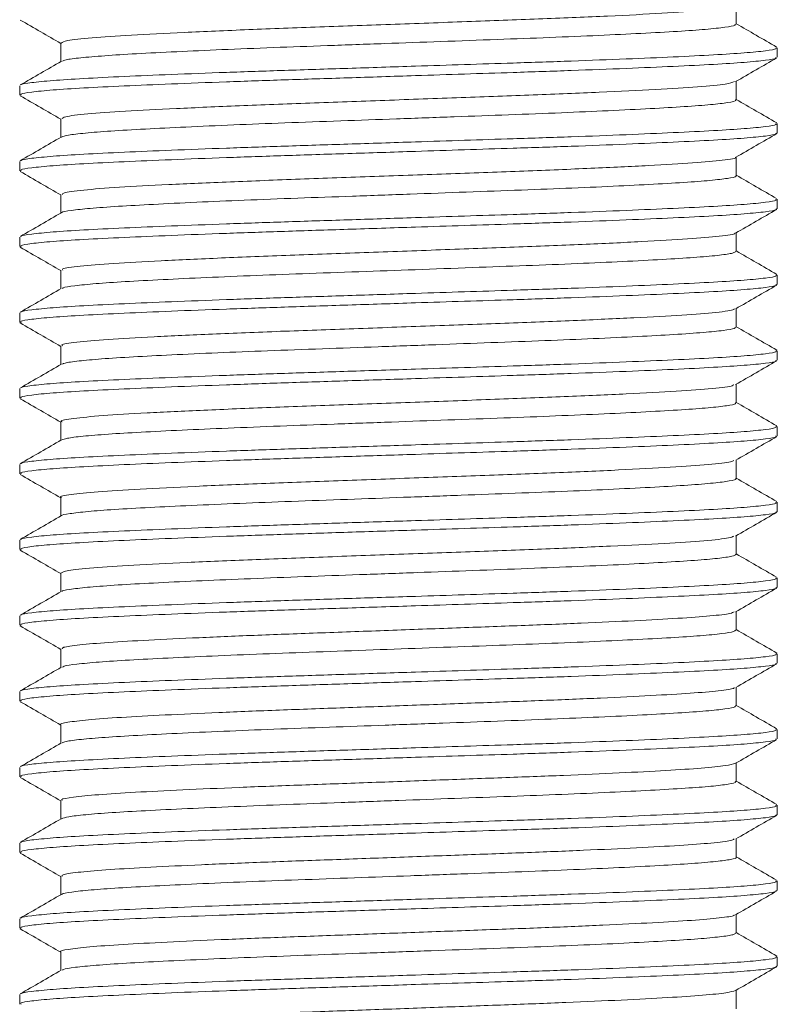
# Model space of a CAD drawing. Header units: millimetres. Extents: x 0 to 210, y 0 to 297.
# Tile 6 of 18: x 67 to 77, y 214 to 227. Entities that reach past the tile are written whole.
import ezdxf

# ---------------------------------------------------------------- set-up
doc = ezdxf.new("R2010")
doc.units = ezdxf.units.MM
doc.layers.add('FORMAT', color=7, linetype='Continuous')

msp = doc.modelspace()

# ---------------------------------------------------------------- linework, layer by layer
at = {"layer": 'FORMAT', "linetype": 'Continuous', "lineweight": 15}
for p, q in [((76.582, 226.976), (76.582, 227.221)), ((67.664, 226.726), (67.664, 226.481)), ((77.123, 226.538), (77.123, 226.663)), ((76.582, 225.976), (76.582, 226.221)), ((67.123, 226.163), (67.123, 226.038)), ((67.664, 225.726), (67.664, 225.481)), ((77.123, 225.538), (77.123, 225.663)), ((67.123, 225.163), (67.123, 225.038)), ((76.582, 224.976), (76.582, 225.221)), ((67.664, 224.726), (67.664, 224.481)), ((77.123, 224.538), (77.123, 224.663)), ((67.123, 224.163), (67.123, 224.038)), ((76.582, 223.976), (76.582, 224.221)), ((67.664, 223.726), (67.664, 223.481)), ((77.123, 223.538), (77.123, 223.663)), ((76.582, 222.976), (76.582, 223.221)), ((67.123, 223.163), (67.123, 223.038)), ((67.664, 222.726), (67.664, 222.481)), ((77.123, 222.538), (77.123, 222.663)), ((76.582, 221.976), (76.582, 222.221)), ((67.123, 222.163), (67.123, 222.038)), ((67.664, 221.726), (67.664, 221.481)), ((77.123, 221.538), (77.123, 221.663)), ((67.123, 221.163), (67.123, 221.038)), ((76.582, 220.976), (76.582, 221.221)), ((67.664, 220.726), (67.664, 220.481)), ((77.123, 220.538), (77.123, 220.663)), ((76.582, 219.976), (76.582, 220.221)), ((67.123, 220.163), (67.123, 220.038)), ((67.664, 219.726), (67.664, 219.481)), ((77.123, 219.538), (77.123, 219.663)), ((76.582, 218.976), (76.582, 219.221)), ((67.123, 219.163), (67.123, 219.038)), ((67.664, 218.726), (67.664, 218.481)), ((77.123, 218.538), (77.123, 218.663)), ((67.123, 218.163), (67.123, 218.038)), ((76.582, 217.976), (76.582, 218.221)), ((67.664, 217.726), (67.664, 217.481)), ((77.123, 217.538), (77.123, 217.663)), ((67.123, 217.163), (67.123, 217.038)), ((76.582, 216.976), (76.582, 217.221)), ((67.664, 216.726), (67.664, 216.481)), ((77.123, 216.538), (77.123, 216.663)), ((76.582, 215.976), (76.582, 216.221)), ((67.123, 216.163), (67.123, 216.038)), ((67.664, 215.726), (67.664, 215.481)), ((77.123, 215.538), (77.123, 215.663)), ((67.123, 215.163), (67.123, 215.038)), ((76.582, 214.976), (76.582, 215.221)), ((67.664, 214.726), (67.664, 214.481)), ((77.123, 214.538), (77.123, 214.663)), ((67.123, 214.163), (67.123, 214.038)), ((76.582, 213.976), (76.582, 214.221))]:
    msp.add_line(p, q, dxfattribs=at)
at = {"layer": 'FORMAT', "linetype": 'Continuous', "lineweight": 0}
for points, knots in [([(76.553, 227.217), (76.534, 227.208), (76.492, 227.187), (76.162, 227.153), (75.626, 227.119), (74.906, 227.082), (74.046, 227.046), (73.088, 227.011), (72.082, 226.974), (71.077, 226.938), (70.126, 226.903), (69.276, 226.866), (68.569, 226.831), (68.046, 226.795), (67.72, 226.759), (67.687, 226.737), (67.671, 226.726)], [0, 0, 0, 0, 0.0547015, 0.1282598, 0.2007593, 0.2741958, 0.3475862, 0.4201031, 0.4936879, 0.5668261, 0.6395121, 0.7131595, 0.7859714, 0.8589683, 0.932592, 1, 1, 1, 1]), ([(76.565, 226.976), (76.568, 226.971), (76.575, 226.957), (76.445, 226.934), (76.194, 226.907), (75.818, 226.88), (75.343, 226.854), (74.772, 226.826), (74.13, 226.799), (73.425, 226.773), (72.69, 226.746), (71.932, 226.719), (71.186, 226.692), (70.46, 226.666), (69.788, 226.639), (69.176, 226.611), (68.654, 226.585), (68.224, 226.558), (67.914, 226.531), (67.725, 226.507), (67.698, 226.492), (67.686, 226.486)], [0, 0, 0, 0, 0.031095, 0.085097, 0.140664, 0.194667, 0.250237, 0.304239, 0.359806, 0.413809, 0.469379, 0.52338, 0.578948, 0.63295, 0.688519, 0.742521, 0.798088, 0.85209, 0.907658, 0.961659, 1, 1, 1, 1]), ([(67.141, 226.172), (67.141, 226.174), (67.137, 226.184), (67.269, 226.204), (67.538, 226.231), (67.954, 226.258), (68.481, 226.284), (69.118, 226.311), (69.833, 226.338), (70.62, 226.365), (71.463, 226.392), (72.266, 226.418), (72.998, 226.442), (73.694, 226.464), (74.421, 226.488), (75.135, 226.516), (75.771, 226.543), (76.296, 226.569), (76.71, 226.596), (76.982, 226.623), (77.119, 226.646), (77.108, 226.659), (77.104, 226.663)], [0, 0, 0, 0, 0.0101763, 0.0640724, 0.1195315, 0.1734282, 0.228888, 0.2827841, 0.338243, 0.3921404, 0.447601, 0.5054921, 0.5476802, 0.5906032, 0.6444986, 0.699957, 0.753853, 0.809312, 0.8632081, 0.9186672, 0.9725632, 1, 1, 1, 1]), ([(67.141, 226.038), (67.138, 226.043), (67.127, 226.056), (67.265, 226.079), (67.539, 226.106), (67.954, 226.133), (68.481, 226.159), (69.117, 226.186), (69.833, 226.213), (70.62, 226.24), (71.463, 226.267), (72.266, 226.293), (72.998, 226.317), (73.694, 226.339), (74.421, 226.363), (75.135, 226.391), (75.771, 226.418), (76.296, 226.444), (76.71, 226.471), (76.982, 226.498), (77.119, 226.521), (77.108, 226.534), (77.104, 226.538)], [0, 0, 0, 0, 0.027531, 0.080482, 0.134969, 0.18792, 0.242408, 0.295359, 0.349846, 0.402798, 0.457286, 0.514162, 0.555611, 0.597781, 0.650732, 0.705218, 0.758169, 0.812655, 0.865606, 0.920093, 0.973044, 1, 1, 1, 1]), ([(76.558, 226.216), (76.529, 226.206), (76.467, 226.183), (76.101, 226.148), (75.538, 226.114), (74.796, 226.077), (73.92, 226.041), (72.953, 226.006), (71.944, 225.969), (70.944, 225.934), (70.003, 225.898), (69.171, 225.861), (68.486, 225.826), (67.991, 225.79), (67.703, 225.756), (67.688, 225.735), (67.682, 225.726)], [0, 0, 0, 0, 0.062721, 0.136339, 0.208987, 0.282685, 0.356081, 0.428843, 0.502634, 0.575724, 0.648752, 0.722551, 0.79535, 0.868697, 0.942418, 1, 1, 1, 1]), ([(76.568, 225.976), (76.572, 225.973), (76.587, 225.962), (76.485, 225.94), (76.261, 225.913), (75.913, 225.886), (75.457, 225.86), (74.909, 225.833), (74.277, 225.805), (73.59, 225.779), (72.855, 225.752), (72.105, 225.725), (71.35, 225.698), (70.623, 225.672), (69.932, 225.645), (69.309, 225.617), (68.761, 225.59), (68.313, 225.565), (67.972, 225.537), (67.745, 225.51), (67.697, 225.493), (67.674, 225.485)], [0, 0, 0, 0, 0.0180117, 0.0735011, 0.127425, 0.1829127, 0.2368371, 0.2923254, 0.3462493, 0.4017369, 0.4556609, 0.5111487, 0.5650732, 0.6205615, 0.6744855, 0.7299732, 0.7838986, 0.839388, 0.8933118, 0.9487993, 1, 1, 1, 1]), ([(67.141, 225.171), (67.141, 225.173), (67.136, 225.184), (67.269, 225.204), (67.539, 225.231), (67.954, 225.258), (68.481, 225.284), (69.118, 225.311), (69.833, 225.338), (70.62, 225.365), (71.463, 225.392), (72.266, 225.418), (72.998, 225.442), (73.694, 225.464), (74.421, 225.488), (75.135, 225.516), (75.771, 225.543), (76.296, 225.569), (76.71, 225.596), (76.982, 225.623), (77.119, 225.646), (77.108, 225.659), (77.104, 225.663)], [0, 0, 0, 0, 0.011484, 0.065309, 0.120695, 0.174521, 0.229907, 0.283732, 0.339118, 0.392944, 0.448331, 0.506146, 0.548278, 0.591144, 0.644968, 0.700354, 0.754178, 0.809564, 0.863389, 0.918775, 0.972599, 1, 1, 1, 1]), ([(67.141, 225.038), (67.138, 225.043), (67.127, 225.056), (67.265, 225.079), (67.539, 225.106), (67.954, 225.133), (68.481, 225.159), (69.117, 225.186), (69.833, 225.213), (70.62, 225.24), (71.463, 225.267), (72.266, 225.293), (72.998, 225.317), (73.694, 225.339), (74.421, 225.363), (75.135, 225.391), (75.771, 225.418), (76.296, 225.444), (76.71, 225.471), (76.982, 225.498), (77.119, 225.521), (77.108, 225.534), (77.104, 225.538)], [0, 0, 0, 0, 0.027531, 0.080482, 0.134969, 0.18792, 0.242408, 0.295359, 0.349846, 0.402798, 0.457286, 0.514162, 0.555611, 0.597781, 0.650732, 0.705218, 0.758169, 0.812655, 0.865606, 0.920093, 0.973044, 1, 1, 1, 1]), ([(76.572, 225.217), (76.572, 225.217), (76.59, 225.205), (76.417, 225.18), (76.043, 225.144), (75.444, 225.109), (74.685, 225.072), (73.793, 225.036), (72.817, 225.001), (71.807, 224.964), (70.811, 224.929), (69.882, 224.893), (69.068, 224.856), (68.406, 224.822), (67.94, 224.785), (67.687, 224.753), (67.689, 224.734), (67.689, 224.726)], [0, 0, 0, 0, 0.0016773, 0.0751365, 0.1484399, 0.2209619, 0.294546, 0.3675743, 0.4403068, 0.5139298, 0.5866356, 0.6596938, 0.7332697, 0.8057795, 0.8791048, 0.9525476, 1, 1, 1, 1]), ([(76.575, 224.976), (76.577, 224.975), (76.598, 224.965), (76.516, 224.946), (76.325, 224.919), (75.999, 224.892), (75.57, 224.866), (75.038, 224.839), (74.428, 224.811), (73.746, 224.785), (73.025, 224.759), (72.272, 224.731), (71.521, 224.704), (70.78, 224.678), (70.084, 224.651), (69.441, 224.624), (68.878, 224.596), (68.404, 224.57), (68.036, 224.543), (67.794, 224.516), (67.678, 224.497), (67.68, 224.487), (67.68, 224.486)], [0, 0, 0, 0, 0.006522, 0.0606, 0.116246, 0.170325, 0.225972, 0.28005, 0.335696, 0.389775, 0.445423, 0.499501, 0.555146, 0.609226, 0.664874, 0.718952, 0.774597, 0.828677, 0.884325, 0.938402, 0.994048, 1, 1, 1, 1]), ([(67.141, 224.173), (67.141, 224.174), (67.138, 224.184), (67.269, 224.204), (67.538, 224.231), (67.954, 224.258), (68.481, 224.284), (69.118, 224.311), (69.833, 224.338), (70.62, 224.365), (71.463, 224.392), (72.266, 224.418), (72.998, 224.442), (73.694, 224.464), (74.421, 224.488), (75.135, 224.516), (75.771, 224.543), (76.296, 224.569), (76.71, 224.596), (76.982, 224.623), (77.119, 224.646), (77.108, 224.659), (77.104, 224.663)], [0, 0, 0, 0, 0.008864, 0.062831, 0.118364, 0.172332, 0.227866, 0.281833, 0.337366, 0.391334, 0.446869, 0.504836, 0.54708, 0.59006, 0.644027, 0.699559, 0.753527, 0.809059, 0.863027, 0.918559, 0.972527, 1, 1, 1, 1]), ([(67.141, 224.038), (67.138, 224.043), (67.127, 224.056), (67.265, 224.079), (67.539, 224.106), (67.954, 224.133), (68.481, 224.159), (69.117, 224.186), (69.833, 224.213), (70.62, 224.24), (71.463, 224.267), (72.266, 224.293), (72.998, 224.317), (73.694, 224.339), (74.421, 224.363), (75.135, 224.391), (75.771, 224.418), (76.296, 224.444), (76.71, 224.471), (76.982, 224.498), (77.119, 224.521), (77.108, 224.534), (77.104, 224.538)], [0, 0, 0, 0, 0.027531, 0.080482, 0.134969, 0.18792, 0.242408, 0.295359, 0.349846, 0.402798, 0.457286, 0.514162, 0.555611, 0.597781, 0.650732, 0.705218, 0.758169, 0.812655, 0.865606, 0.920093, 0.973044, 1, 1, 1, 1]), ([(76.56, 224.216), (76.561, 224.214), (76.573, 224.201), (76.379, 224.175), (75.973, 224.139), (75.35, 224.104), (74.57, 224.067), (73.664, 224.032), (72.68, 223.996), (71.669, 223.959), (70.68, 223.924), (69.764, 223.888), (68.969, 223.851), (68.329, 223.817), (67.894, 223.78), (67.672, 223.75), (67.687, 223.732), (67.692, 223.726)], [0, 0, 0, 0, 0.009317, 0.083044, 0.156359, 0.229173, 0.30297, 0.375961, 0.449078, 0.52286, 0.595599, 0.669014, 0.742693, 0.815333, 0.888963, 0.962454, 1, 1, 1, 1]), ([(76.575, 223.976), (76.568, 223.968), (76.553, 223.952), (76.376, 223.925), (76.084, 223.898), (75.674, 223.872), (75.167, 223.845), (74.569, 223.817), (73.907, 223.791), (73.187, 223.765), (72.445, 223.737), (71.686, 223.71), (70.947, 223.684), (70.234, 223.657), (69.581, 223.63), (68.995, 223.602), (68.503, 223.576), (68.108, 223.549), (67.838, 223.522), (67.695, 223.501), (67.689, 223.488), (67.687, 223.485)], [0, 0, 0, 0, 0.048894, 0.102826, 0.158323, 0.212258, 0.267757, 0.32169, 0.377187, 0.431121, 0.486619, 0.540552, 0.596049, 0.649982, 0.705479, 0.759412, 0.814909, 0.868842, 0.924339, 0.978273, 1, 1, 1, 1]), ([(67.141, 223.171), (67.141, 223.173), (67.136, 223.184), (67.269, 223.204), (67.539, 223.231), (67.954, 223.258), (68.481, 223.284), (69.118, 223.311), (69.833, 223.338), (70.62, 223.365), (71.463, 223.392), (72.266, 223.418), (72.998, 223.442), (73.694, 223.464), (74.421, 223.488), (75.135, 223.516), (75.771, 223.543), (76.296, 223.569), (76.71, 223.596), (76.982, 223.623), (77.119, 223.646), (77.108, 223.659), (77.104, 223.663)], [0, 0, 0, 0, 0.011531, 0.065354, 0.120737, 0.17456, 0.229944, 0.283766, 0.339149, 0.392973, 0.448357, 0.506169, 0.548299, 0.591164, 0.644985, 0.700368, 0.75419, 0.809573, 0.863395, 0.918779, 0.972601, 1, 1, 1, 1]), ([(67.141, 223.038), (67.138, 223.043), (67.127, 223.056), (67.265, 223.079), (67.539, 223.106), (67.954, 223.133), (68.481, 223.159), (69.117, 223.186), (69.833, 223.213), (70.62, 223.24), (71.463, 223.267), (72.266, 223.293), (72.998, 223.317), (73.694, 223.339), (74.421, 223.363), (75.135, 223.391), (75.771, 223.418), (76.296, 223.444), (76.71, 223.471), (76.982, 223.498), (77.119, 223.521), (77.108, 223.534), (77.104, 223.538)], [0, 0, 0, 0, 0.027531, 0.080482, 0.134969, 0.18792, 0.242408, 0.295359, 0.349846, 0.402798, 0.457286, 0.514162, 0.555611, 0.597781, 0.650732, 0.705218, 0.758169, 0.812655, 0.865606, 0.920093, 0.973044, 1, 1, 1, 1]), ([(76.551, 223.217), (76.552, 223.214), (76.557, 223.198), (76.337, 223.17), (75.899, 223.134), (75.253, 223.099), (74.453, 223.062), (73.534, 223.027), (72.543, 222.991), (71.532, 222.954), (70.55, 222.92), (69.648, 222.883), (68.872, 222.847), (68.256, 222.812), (67.851, 222.775), (67.659, 222.747), (67.684, 222.73), (67.69, 222.726)], [0, 0, 0, 0, 0.021587, 0.095204, 0.168157, 0.240987, 0.31462, 0.387271, 0.460425, 0.533987, 0.606484, 0.679882, 0.753287, 0.825781, 0.899338, 0.972503, 1, 1, 1, 1]), ([(76.568, 222.976), (76.568, 222.97), (76.569, 222.956), (76.426, 222.931), (76.16, 222.904), (75.776, 222.878), (75.287, 222.851), (74.712, 222.824), (74.058, 222.796), (73.355, 222.771), (72.61, 222.743), (71.859, 222.716), (71.108, 222.689), (70.392, 222.663), (69.72, 222.636), (69.121, 222.609), (68.604, 222.582), (68.188, 222.556), (67.888, 222.528), (67.716, 222.505), (67.696, 222.491), (67.689, 222.486)], [0, 0, 0, 0, 0.0358182, 0.0914828, 0.1455782, 0.2012424, 0.255338, 0.3110023, 0.3650986, 0.4207637, 0.4748592, 0.5305234, 0.5846205, 0.6402866, 0.694382, 0.750046, 0.8041435, 0.85981, 0.9139054, 0.9695693, 1, 1, 1, 1]), ([(67.141, 222.173), (67.141, 222.174), (67.138, 222.184), (67.269, 222.204), (67.538, 222.231), (67.954, 222.258), (68.481, 222.284), (69.118, 222.311), (69.833, 222.338), (70.62, 222.365), (71.463, 222.392), (72.266, 222.418), (72.998, 222.442), (73.694, 222.464), (74.421, 222.488), (75.135, 222.516), (75.771, 222.543), (76.296, 222.569), (76.71, 222.596), (76.982, 222.623), (77.119, 222.646), (77.108, 222.659), (77.104, 222.663)], [0, 0, 0, 0, 0.008594, 0.062577, 0.118124, 0.172107, 0.227656, 0.281638, 0.337185, 0.391169, 0.446718, 0.504702, 0.546957, 0.589949, 0.64393, 0.699477, 0.75346, 0.809007, 0.862989, 0.918537, 0.972519, 1, 1, 1, 1]), ([(67.141, 222.038), (67.138, 222.043), (67.127, 222.056), (67.265, 222.079), (67.539, 222.106), (67.954, 222.133), (68.481, 222.159), (69.117, 222.186), (69.833, 222.213), (70.62, 222.24), (71.463, 222.267), (72.266, 222.293), (72.998, 222.317), (73.694, 222.339), (74.421, 222.363), (75.135, 222.391), (75.771, 222.418), (76.296, 222.444), (76.71, 222.471), (76.982, 222.498), (77.119, 222.521), (77.108, 222.534), (77.104, 222.538)], [0, 0, 0, 0, 0.027531, 0.080482, 0.134969, 0.18792, 0.242408, 0.295359, 0.349846, 0.402798, 0.457286, 0.514162, 0.555611, 0.597781, 0.650732, 0.705218, 0.758169, 0.812655, 0.865606, 0.920093, 0.973044, 1, 1, 1, 1]), ([(76.546, 222.216), (76.544, 222.211), (76.538, 222.195), (76.29, 222.165), (75.821, 222.13), (75.152, 222.094), (74.334, 222.057), (73.402, 222.022), (72.406, 221.986), (71.395, 221.949), (70.421, 221.915), (69.534, 221.878), (68.778, 221.842), (68.187, 221.807), (67.814, 221.77), (67.647, 221.744), (67.678, 221.729), (67.685, 221.726)], [0, 0, 0, 0, 0.0300613, 0.1038183, 0.1766811, 0.2498443, 0.3235617, 0.3962148, 0.4696529, 0.5432446, 0.6158396, 0.6894686, 0.7628495, 0.8355384, 0.9092729, 0.9823592, 1, 1, 1, 1]), ([(76.565, 221.976), (76.569, 221.972), (76.581, 221.96), (76.467, 221.937), (76.232, 221.91), (75.87, 221.884), (75.407, 221.857), (74.846, 221.83), (74.213, 221.803), (73.514, 221.776), (72.782, 221.75), (72.025, 221.722), (71.277, 221.695), (70.547, 221.669), (69.868, 221.642), (69.247, 221.615), (68.713, 221.588), (68.271, 221.562), (67.945, 221.535), (67.735, 221.509), (67.698, 221.493), (67.681, 221.485)], [0, 0, 0, 0, 0.0241253, 0.0780837, 0.1336068, 0.1875673, 0.2430928, 0.2970511, 0.3525741, 0.4065347, 0.4620602, 0.5160186, 0.5715416, 0.6255017, 0.6810268, 0.7349853, 0.7905085, 0.8444678, 0.8999919, 0.9539504, 1, 1, 1, 1]), ([(67.141, 221.172), (67.141, 221.173), (67.137, 221.184), (67.269, 221.204), (67.539, 221.231), (67.954, 221.258), (68.481, 221.284), (69.118, 221.311), (69.833, 221.338), (70.62, 221.365), (71.463, 221.392), (72.266, 221.418), (72.998, 221.442), (73.694, 221.464), (74.421, 221.488), (75.135, 221.516), (75.771, 221.543), (76.296, 221.569), (76.71, 221.596), (76.982, 221.623), (77.119, 221.646), (77.108, 221.659), (77.104, 221.663)], [0, 0, 0, 0, 0.011205, 0.065045, 0.120446, 0.174287, 0.229689, 0.283529, 0.338931, 0.392772, 0.448175, 0.506006, 0.54815, 0.591029, 0.644868, 0.700269, 0.754109, 0.80951, 0.86335, 0.918752, 0.972592, 1, 1, 1, 1]), ([(67.141, 221.038), (67.138, 221.043), (67.127, 221.056), (67.265, 221.079), (67.539, 221.106), (67.954, 221.133), (68.481, 221.159), (69.117, 221.186), (69.833, 221.213), (70.62, 221.24), (71.463, 221.267), (72.266, 221.293), (72.998, 221.317), (73.694, 221.339), (74.421, 221.363), (75.135, 221.391), (75.771, 221.418), (76.296, 221.444), (76.71, 221.471), (76.982, 221.498), (77.119, 221.521), (77.108, 221.534), (77.104, 221.538)], [0, 0, 0, 0, 0.027531, 0.080482, 0.134969, 0.18792, 0.242408, 0.295359, 0.349846, 0.402798, 0.457286, 0.514162, 0.555611, 0.597781, 0.650732, 0.705218, 0.758169, 0.812655, 0.865606, 0.920093, 0.973044, 1, 1, 1, 1]), ([(76.546, 221.217), (76.539, 221.21), (76.519, 221.191), (76.239, 221.16), (75.741, 221.125), (75.049, 221.089), (74.213, 221.052), (73.269, 221.018), (72.268, 220.981), (71.259, 220.945), (70.294, 220.91), (69.422, 220.873), (68.688, 220.837), (68.121, 220.802), (67.781, 220.765), (67.635, 220.741), (67.671, 220.727), (67.675, 220.726)], [0, 0, 0, 0, 0.040907, 0.114586, 0.187236, 0.260521, 0.334106, 0.406642, 0.480149, 0.553554, 0.626129, 0.699773, 0.772913, 0.845679, 0.919373, 0.992187, 1, 1, 1, 1]), ([(76.572, 220.976), (76.575, 220.974), (76.593, 220.964), (76.504, 220.944), (76.296, 220.916), (75.962, 220.889), (75.518, 220.863), (74.981, 220.836), (74.358, 220.809), (73.678, 220.782), (72.946, 220.756), (72.198, 220.728), (71.441, 220.701), (70.71, 220.675), (70.013, 220.648), (69.382, 220.621), (68.823, 220.594), (68.364, 220.568), (68.003, 220.541), (67.778, 220.513), (67.67, 220.495), (67.675, 220.486), (67.675, 220.486)], [0, 0, 0, 0, 0.0110491, 0.066694, 0.1207688, 0.1764116, 0.2304874, 0.2861315, 0.3402064, 0.3958493, 0.4499241, 0.5055671, 0.5596419, 0.6152849, 0.6693598, 0.7250028, 0.7790788, 0.834723, 0.8887978, 0.9444406, 0.9985173, 1, 1, 1, 1]), ([(67.141, 220.173), (67.141, 220.174), (67.138, 220.184), (67.269, 220.204), (67.538, 220.231), (67.954, 220.258), (68.481, 220.284), (69.118, 220.311), (69.833, 220.338), (70.62, 220.365), (71.463, 220.392), (72.266, 220.418), (72.998, 220.442), (73.694, 220.464), (74.421, 220.488), (75.135, 220.516), (75.771, 220.543), (76.296, 220.569), (76.71, 220.596), (76.982, 220.623), (77.119, 220.646), (77.108, 220.659), (77.104, 220.663)], [0, 0, 0, 0, 0.009068, 0.063024, 0.118546, 0.172503, 0.228025, 0.281981, 0.337502, 0.39146, 0.446982, 0.504938, 0.547174, 0.590145, 0.644101, 0.699621, 0.753577, 0.809098, 0.863055, 0.918576, 0.972532, 1, 1, 1, 1]), ([(67.141, 220.038), (67.138, 220.043), (67.127, 220.056), (67.265, 220.079), (67.539, 220.106), (67.954, 220.133), (68.481, 220.159), (69.117, 220.186), (69.833, 220.213), (70.62, 220.24), (71.463, 220.267), (72.266, 220.293), (72.998, 220.317), (73.694, 220.339), (74.421, 220.363), (75.135, 220.391), (75.771, 220.418), (76.296, 220.444), (76.71, 220.471), (76.982, 220.498), (77.119, 220.521), (77.108, 220.534), (77.104, 220.538)], [0, 0, 0, 0, 0.027531, 0.080482, 0.134969, 0.18792, 0.242408, 0.295359, 0.349846, 0.402798, 0.457286, 0.514162, 0.555611, 0.597781, 0.650732, 0.705218, 0.758169, 0.812655, 0.865606, 0.920093, 0.973044, 1, 1, 1, 1]), ([(76.549, 220.216), (76.534, 220.208), (76.498, 220.188), (76.183, 220.155), (75.656, 220.12), (74.943, 220.084), (74.089, 220.047), (73.135, 220.013), (72.13, 219.976), (71.124, 219.94), (70.169, 219.905), (69.314, 219.868), (68.599, 219.833), (68.067, 219.797), (67.726, 219.761), (67.686, 219.737), (67.667, 219.726)], [0, 0, 0, 0, 0.050208, 0.123884, 0.196491, 0.269975, 0.343503, 0.416093, 0.489745, 0.563038, 0.635765, 0.709498, 0.782475, 0.855487, 0.929216, 1, 1, 1, 1]), ([(76.581, 219.976), (76.57, 219.967), (76.546, 219.95), (76.353, 219.922), (76.046, 219.895), (75.628, 219.869), (75.108, 219.842), (74.507, 219.815), (73.833, 219.788), (73.116, 219.762), (72.364, 219.734), (71.613, 219.707), (70.869, 219.681), (70.168, 219.654), (69.515, 219.627), (68.943, 219.6), (68.456, 219.574), (68.076, 219.547), (67.816, 219.519), (67.687, 219.499), (67.685, 219.488), (67.684, 219.485)], [0, 0, 0, 0, 0.0535445, 0.1090952, 0.1630811, 0.2186328, 0.2726178, 0.3281684, 0.3821551, 0.4377077, 0.4916926, 0.5472429, 0.6012301, 0.6567829, 0.7107678, 0.7663181, 0.8203051, 0.8758578, 0.9298428, 0.9853932, 1, 1, 1, 1]), ([(67.141, 219.172), (67.141, 219.173), (67.137, 219.184), (67.269, 219.204), (67.539, 219.231), (67.954, 219.258), (68.481, 219.284), (69.118, 219.311), (69.833, 219.338), (70.62, 219.365), (71.463, 219.392), (72.266, 219.418), (72.998, 219.442), (73.694, 219.464), (74.421, 219.488), (75.135, 219.516), (75.771, 219.543), (76.296, 219.569), (76.71, 219.596), (76.982, 219.623), (77.119, 219.646), (77.108, 219.659), (77.104, 219.663)], [0, 0, 0, 0, 0.010778, 0.064641, 0.120066, 0.17393, 0.229356, 0.28322, 0.338645, 0.39251, 0.447937, 0.505793, 0.547955, 0.590852, 0.644715, 0.700139, 0.754003, 0.809428, 0.863291, 0.918717, 0.97258, 1, 1, 1, 1]), ([(67.141, 219.038), (67.138, 219.043), (67.127, 219.056), (67.265, 219.079), (67.539, 219.106), (67.954, 219.133), (68.481, 219.159), (69.117, 219.186), (69.833, 219.213), (70.62, 219.24), (71.463, 219.267), (72.266, 219.293), (72.998, 219.317), (73.694, 219.339), (74.421, 219.363), (75.135, 219.391), (75.771, 219.418), (76.296, 219.444), (76.71, 219.471), (76.982, 219.498), (77.119, 219.521), (77.108, 219.534), (77.104, 219.538)], [0, 0, 0, 0, 0.027531, 0.080482, 0.134969, 0.18792, 0.242408, 0.295359, 0.349846, 0.402798, 0.457286, 0.514162, 0.555611, 0.597781, 0.650732, 0.705218, 0.758169, 0.812655, 0.865606, 0.920093, 0.973044, 1, 1, 1, 1]), ([(76.553, 219.216), (76.541, 219.209), (76.51, 219.191), (76.258, 219.162), (75.834, 219.131), (75.256, 219.099), (74.553, 219.067), (73.753, 219.035), (72.888, 219.004), (71.992, 218.971), (71.101, 218.939), (70.252, 218.908), (69.476, 218.875), (68.808, 218.843), (68.271, 218.812), (67.894, 218.78), (67.685, 218.751), (67.684, 218.733), (67.683, 218.726)], [0, 0, 0, 0, 0.043348, 0.108929, 0.173682, 0.238618, 0.304211, 0.369142, 0.4339, 0.499482, 0.564578, 0.629198, 0.694743, 0.759981, 0.824513, 0.889999, 0.955355, 1, 1, 1, 1]), ([(76.57, 218.976), (76.567, 218.969), (76.562, 218.954), (76.403, 218.928), (76.127, 218.901), (75.729, 218.875), (75.234, 218.848), (74.646, 218.821), (73.991, 218.794), (73.277, 218.768), (72.537, 218.741), (71.779, 218.713), (71.036, 218.687), (70.319, 218.66), (69.658, 218.633), (69.062, 218.606), (68.559, 218.58), (68.15, 218.553), (67.865, 218.526), (67.706, 218.503), (67.693, 218.49), (67.689, 218.485)], [0, 0, 0, 0, 0.042115, 0.096108, 0.151666, 0.205661, 0.261222, 0.315215, 0.370774, 0.424768, 0.480329, 0.534322, 0.58988, 0.643874, 0.699434, 0.753427, 0.808985, 0.862978, 0.918537, 0.972531, 1, 1, 1, 1]), ([(67.141, 218.172), (67.141, 218.174), (67.137, 218.184), (67.269, 218.204), (67.538, 218.231), (67.954, 218.258), (68.481, 218.284), (69.118, 218.311), (69.833, 218.338), (70.62, 218.365), (71.463, 218.392), (72.266, 218.418), (72.998, 218.442), (73.694, 218.464), (74.421, 218.488), (75.135, 218.516), (75.771, 218.543), (76.296, 218.569), (76.71, 218.596), (76.982, 218.623), (77.119, 218.646), (77.108, 218.659), (77.104, 218.663)], [0, 0, 0, 0, 0.0103667, 0.0642525, 0.1197009, 0.1735873, 0.2290364, 0.2829221, 0.3383704, 0.3922574, 0.4477073, 0.5055873, 0.5477673, 0.590682, 0.644567, 0.7000147, 0.7539004, 0.8093487, 0.8632344, 0.9186829, 0.9725684, 1, 1, 1, 1]), ([(67.141, 218.038), (67.138, 218.043), (67.127, 218.056), (67.265, 218.079), (67.539, 218.106), (67.954, 218.133), (68.481, 218.159), (69.117, 218.186), (69.833, 218.213), (70.62, 218.24), (71.463, 218.267), (72.266, 218.293), (72.998, 218.317), (73.694, 218.339), (74.421, 218.363), (75.135, 218.391), (75.771, 218.418), (76.296, 218.444), (76.71, 218.471), (76.982, 218.498), (77.119, 218.521), (77.108, 218.534), (77.104, 218.538)], [0, 0, 0, 0, 0.027531, 0.080482, 0.134969, 0.18792, 0.242408, 0.295359, 0.349846, 0.402798, 0.457286, 0.514162, 0.555611, 0.597781, 0.650732, 0.705218, 0.758169, 0.812655, 0.865606, 0.920093, 0.973044, 1, 1, 1, 1]), ([(76.554, 218.217), (76.554, 218.213), (76.552, 218.199), (76.365, 218.173), (76.002, 218.141), (75.471, 218.111), (74.81, 218.078), (74.04, 218.046), (73.194, 218.015), (72.304, 217.982), (71.408, 217.95), (70.54, 217.919), (69.735, 217.887), (69.026, 217.854), (68.443, 217.823), (68, 217.791), (67.744, 217.758), (67.637, 217.737), (67.666, 217.726), (67.668, 217.726)], [0, 0, 0, 0, 0.021833, 0.087312, 0.152409, 0.216889, 0.282319, 0.347543, 0.411965, 0.477322, 0.542651, 0.607065, 0.672324, 0.737734, 0.802191, 0.867329, 0.932796, 0.997347, 1, 1, 1, 1]), ([(76.566, 217.976), (76.569, 217.971), (76.576, 217.958), (76.45, 217.935), (76.199, 217.907), (75.829, 217.881), (75.352, 217.854), (74.787, 217.827), (74.141, 217.8), (73.444, 217.774), (72.703, 217.747), (71.952, 217.72), (71.199, 217.692), (70.478, 217.667), (69.799, 217.639), (69.191, 217.612), (68.662, 217.585), (68.234, 217.559), (67.918, 217.532), (67.726, 217.507), (67.697, 217.492), (67.685, 217.486)], [0, 0, 0, 0, 0.029107, 0.084668, 0.138662, 0.194222, 0.248216, 0.303776, 0.357771, 0.413331, 0.467325, 0.522886, 0.576881, 0.632442, 0.686437, 0.741997, 0.795993, 0.851555, 0.905549, 0.961109, 1, 1, 1, 1]), ([(67.141, 217.172), (67.141, 217.174), (67.137, 217.184), (67.269, 217.204), (67.538, 217.231), (67.954, 217.258), (68.481, 217.284), (69.118, 217.311), (69.833, 217.338), (70.62, 217.365), (71.463, 217.392), (72.266, 217.418), (72.998, 217.442), (73.694, 217.464), (74.421, 217.488), (75.135, 217.516), (75.771, 217.543), (76.296, 217.569), (76.71, 217.596), (76.982, 217.623), (77.119, 217.646), (77.108, 217.659), (77.104, 217.663)], [0, 0, 0, 0, 0.010357, 0.064243, 0.119692, 0.173579, 0.229029, 0.282915, 0.338364, 0.392251, 0.447702, 0.505582, 0.547763, 0.590678, 0.644563, 0.700012, 0.753898, 0.809347, 0.863233, 0.918682, 0.972568, 1, 1, 1, 1]), ([(67.141, 217.038), (67.138, 217.043), (67.127, 217.056), (67.265, 217.079), (67.539, 217.106), (67.954, 217.133), (68.481, 217.159), (69.117, 217.186), (69.833, 217.213), (70.62, 217.24), (71.463, 217.267), (72.266, 217.293), (72.998, 217.317), (73.694, 217.339), (74.421, 217.363), (75.135, 217.391), (75.771, 217.418), (76.296, 217.444), (76.71, 217.471), (76.982, 217.498), (77.119, 217.521), (77.108, 217.534), (77.104, 217.538)], [0, 0, 0, 0, 0.027531, 0.080482, 0.134969, 0.18792, 0.242408, 0.295359, 0.349846, 0.402798, 0.457286, 0.514162, 0.555611, 0.597781, 0.650732, 0.705218, 0.758169, 0.812655, 0.865606, 0.920093, 0.973044, 1, 1, 1, 1]), ([(76.569, 217.216), (76.536, 217.206), (76.468, 217.185), (76.145, 217.152), (75.672, 217.122), (75.053, 217.089), (74.318, 217.057), (73.494, 217.026), (72.616, 216.994), (71.717, 216.961), (70.836, 216.93), (70.005, 216.898), (69.259, 216.865), (68.629, 216.834), (68.136, 216.802), (67.813, 216.77), (67.66, 216.744), (67.68, 216.73), (67.685, 216.726)], [0, 0, 0, 0, 0.0629547, 0.1284435, 0.1929849, 0.2582865, 0.3238425, 0.388456, 0.4536229, 0.5192221, 0.5839584, 0.6489673, 0.7145855, 0.7794931, 0.8443228, 0.9099359, 0.9750146, 1, 1, 1, 1]), ([(76.567, 216.976), (76.571, 216.973), (76.588, 216.962), (76.487, 216.941), (76.269, 216.913), (75.92, 216.887), (75.47, 216.861), (74.919, 216.833), (74.294, 216.806), (73.602, 216.78), (72.874, 216.753), (72.118, 216.726), (71.369, 216.698), (70.634, 216.672), (69.949, 216.645), (69.319, 216.618), (68.774, 216.591), (68.319, 216.565), (67.979, 216.538), (67.747, 216.511), (67.698, 216.494), (67.674, 216.485)], [0, 0, 0, 0, 0.01762, 0.071553, 0.127051, 0.180986, 0.236486, 0.290419, 0.345917, 0.399852, 0.455352, 0.509286, 0.564783, 0.618718, 0.674218, 0.728151, 0.783649, 0.837584, 0.893083, 0.947016, 1, 1, 1, 1]), ([(67.141, 216.171), (67.141, 216.173), (67.137, 216.184), (67.269, 216.204), (67.539, 216.231), (67.954, 216.258), (68.481, 216.284), (69.118, 216.311), (69.833, 216.338), (70.62, 216.365), (71.463, 216.392), (72.266, 216.418), (72.998, 216.442), (73.694, 216.464), (74.421, 216.488), (75.135, 216.516), (75.771, 216.543), (76.296, 216.569), (76.71, 216.596), (76.982, 216.623), (77.119, 216.646), (77.108, 216.659), (77.104, 216.663)], [0, 0, 0, 0, 0.011308, 0.065143, 0.120538, 0.174373, 0.22977, 0.283604, 0.339, 0.392835, 0.448233, 0.506058, 0.548197, 0.591071, 0.644905, 0.7003, 0.754134, 0.80953, 0.863365, 0.91876, 0.972595, 1, 1, 1, 1]), ([(67.141, 216.038), (67.138, 216.043), (67.127, 216.056), (67.265, 216.079), (67.539, 216.106), (67.954, 216.133), (68.481, 216.159), (69.117, 216.186), (69.833, 216.213), (70.62, 216.24), (71.463, 216.267), (72.266, 216.293), (72.998, 216.317), (73.694, 216.339), (74.421, 216.363), (75.135, 216.391), (75.771, 216.418), (76.296, 216.444), (76.71, 216.471), (76.982, 216.498), (77.119, 216.521), (77.108, 216.534), (77.104, 216.538)], [0, 0, 0, 0, 0.027531, 0.080482, 0.134969, 0.18792, 0.242408, 0.295359, 0.349846, 0.402798, 0.457286, 0.514162, 0.555611, 0.597781, 0.650732, 0.705218, 0.758169, 0.812655, 0.865606, 0.920093, 0.973044, 1, 1, 1, 1]), ([(76.554, 216.217), (76.544, 216.21), (76.517, 216.193), (76.272, 216.163), (75.855, 216.132), (75.282, 216.101), (74.584, 216.068), (73.787, 216.036), (72.925, 216.005), (72.029, 215.972), (71.137, 215.94), (70.285, 215.909), (69.506, 215.877), (68.833, 215.844), (68.29, 215.814), (67.906, 215.781), (67.689, 215.752), (67.683, 215.734), (67.681, 215.726)], [0, 0, 0, 0, 0.042494, 0.107948, 0.17262, 0.23737, 0.302829, 0.36768, 0.432259, 0.497698, 0.562707, 0.627164, 0.69256, 0.757703, 0.822088, 0.887418, 0.952672, 1, 1, 1, 1]), ([(76.577, 215.976), (76.578, 215.975), (76.599, 215.966), (76.52, 215.947), (76.33, 215.92), (76.009, 215.893), (75.578, 215.867), (75.052, 215.839), (74.438, 215.812), (73.764, 215.785), (73.037, 215.759), (72.291, 215.732), (71.533, 215.704), (70.799, 215.678), (70.096, 215.652), (69.456, 215.624), (68.887, 215.597), (68.415, 215.571), (68.041, 215.544), (67.799, 215.517), (67.68, 215.497), (67.681, 215.487), (67.682, 215.486)], [0, 0, 0, 0, 0.0046005, 0.0602335, 0.1142964, 0.1699271, 0.2239915, 0.2796239, 0.333687, 0.3893178, 0.4433812, 0.4990125, 0.5530755, 0.6087063, 0.6627694, 0.7184004, 0.7724641, 0.8280958, 0.8821588, 0.9377897, 0.9918543, 1, 1, 1, 1]), ([(67.141, 215.038), (67.138, 215.043), (67.127, 215.056), (67.265, 215.079), (67.539, 215.106), (67.954, 215.133), (68.481, 215.159), (69.117, 215.186), (69.833, 215.213), (70.62, 215.24), (71.463, 215.267), (72.266, 215.293), (72.998, 215.317), (73.694, 215.339), (74.421, 215.363), (75.135, 215.391), (75.771, 215.418), (76.296, 215.444), (76.71, 215.471), (76.982, 215.498), (77.119, 215.521), (77.108, 215.534), (77.104, 215.538)], [0, 0, 0, 0, 0.027531, 0.080482, 0.134969, 0.18792, 0.242408, 0.295359, 0.349846, 0.402798, 0.457286, 0.514162, 0.555611, 0.597781, 0.650732, 0.705218, 0.758169, 0.812655, 0.865606, 0.920093, 0.973044, 1, 1, 1, 1]), ([(67.141, 215.173), (67.141, 215.174), (67.138, 215.184), (67.269, 215.204), (67.538, 215.231), (67.954, 215.258), (68.481, 215.284), (69.118, 215.311), (69.833, 215.338), (70.62, 215.365), (71.463, 215.392), (72.266, 215.418), (72.998, 215.442), (73.694, 215.464), (74.421, 215.488), (75.135, 215.516), (75.771, 215.543), (76.296, 215.569), (76.71, 215.596), (76.982, 215.623), (77.119, 215.646), (77.108, 215.659), (77.104, 215.663)], [0, 0, 0, 0, 0.0091297, 0.0630828, 0.1186005, 0.1725543, 0.2280727, 0.2820258, 0.3375434, 0.3914977, 0.4470169, 0.5049692, 0.547202, 0.5901703, 0.6441227, 0.6996397, 0.7535928, 0.8091104, 0.8630635, 0.9185812, 0.9725341, 1, 1, 1, 1]), ([(76.555, 215.216), (76.555, 215.213), (76.555, 215.2), (76.376, 215.175), (76.02, 215.143), (75.496, 215.112), (74.839, 215.079), (74.073, 215.047), (73.23, 215.016), (72.341, 214.984), (71.444, 214.951), (70.575, 214.92), (69.767, 214.888), (69.053, 214.855), (68.464, 214.825), (68.015, 214.792), (67.751, 214.76), (67.64, 214.738), (67.669, 214.727), (67.671, 214.726)], [0, 0, 0, 0, 0.0174473, 0.0830311, 0.148285, 0.2128573, 0.2783841, 0.3437592, 0.4082885, 0.4737343, 0.5392071, 0.603744, 0.6690849, 0.7346315, 0.7992269, 0.8644394, 0.9300357, 0.99474, 1, 1, 1, 1]), ([(76.575, 214.976), (76.569, 214.969), (76.555, 214.952), (76.382, 214.926), (76.09, 214.898), (75.685, 214.873), (75.176, 214.845), (74.585, 214.818), (73.918, 214.791), (73.206, 214.765), (72.457, 214.738), (71.705, 214.711), (70.959, 214.684), (70.251, 214.658), (69.591, 214.63), (69.009, 214.603), (68.51, 214.577), (68.117, 214.55), (67.841, 214.523), (67.696, 214.501), (67.688, 214.488), (67.686, 214.485)], [0, 0, 0, 0, 0.047015, 0.102506, 0.156433, 0.211924, 0.26585, 0.321341, 0.375268, 0.43076, 0.484687, 0.540177, 0.594106, 0.649598, 0.703525, 0.759015, 0.812943, 0.868436, 0.922362, 0.977853, 1, 1, 1, 1]), ([(67.141, 214.171), (67.141, 214.173), (67.136, 214.184), (67.269, 214.204), (67.539, 214.231), (67.954, 214.258), (68.481, 214.284), (69.118, 214.311), (69.833, 214.338), (70.62, 214.365), (71.463, 214.392), (72.266, 214.418), (72.998, 214.442), (73.694, 214.464), (74.421, 214.488), (75.135, 214.516), (75.771, 214.543), (76.296, 214.569), (76.71, 214.596), (76.982, 214.623), (77.119, 214.646), (77.108, 214.659), (77.104, 214.663)], [0, 0, 0, 0, 0.011571, 0.065392, 0.120773, 0.174593, 0.229975, 0.283795, 0.339176, 0.392997, 0.44838, 0.506189, 0.548318, 0.59118, 0.645, 0.70038, 0.7542, 0.809581, 0.863401, 0.918782, 0.972602, 1, 1, 1, 1]), ([(67.141, 214.038), (67.138, 214.043), (67.127, 214.056), (67.265, 214.079), (67.539, 214.106), (67.954, 214.133), (68.481, 214.159), (69.117, 214.186), (69.833, 214.213), (70.62, 214.24), (71.463, 214.267), (72.266, 214.293), (72.998, 214.317), (73.694, 214.339), (74.421, 214.363), (75.135, 214.391), (75.771, 214.418), (76.296, 214.444), (76.71, 214.471), (76.982, 214.498), (77.119, 214.521), (77.108, 214.534), (77.104, 214.538)], [0, 0, 0, 0, 0.027531, 0.080482, 0.134969, 0.18792, 0.242408, 0.295359, 0.349846, 0.402798, 0.457286, 0.514162, 0.555611, 0.597781, 0.650732, 0.705218, 0.758169, 0.812655, 0.865606, 0.920093, 0.973044, 1, 1, 1, 1]), ([(76.571, 214.217), (76.54, 214.207), (76.477, 214.186), (76.161, 214.154), (75.695, 214.123), (75.081, 214.091), (74.349, 214.058), (73.529, 214.027), (72.653, 213.995), (71.754, 213.962), (70.871, 213.931), (70.038, 213.899), (69.287, 213.867), (68.652, 213.835), (68.153, 213.804), (67.823, 213.771), (67.663, 213.745), (67.681, 213.73), (67.686, 213.726)], [0, 0, 0, 0, 0.062857, 0.128199, 0.192589, 0.257683, 0.323085, 0.387562, 0.452515, 0.517952, 0.582567, 0.647355, 0.712804, 0.777598, 0.842208, 0.907645, 0.972602, 1, 1, 1, 1])]:
    msp.add_open_spline(points, degree=3, knots=knots, dxfattribs=at)
at = {"layer": 'FORMAT', "linetype": 'Continuous', "lineweight": 15}
for points, knots in [([(67.13, 227.03), (67.221, 226.978), (67.399, 226.875), (67.576, 226.772), (67.664, 226.721)], [0, 0, 0, 0, 0.507935, 1, 1, 1, 1]), ([(77.114, 226.673), (77.023, 226.725), (76.846, 226.828), (76.669, 226.93), (76.582, 226.981)], [0, 0, 0, 0, 0.509247, 1, 1, 1, 1]), ([(67.673, 226.486), (67.582, 226.433), (67.401, 226.329), (67.221, 226.224), (67.13, 226.172)], [0, 0, 0, 0, 0.4999651, 1, 1, 1, 1]), ([(76.572, 226.216), (76.662, 226.268), (76.843, 226.373), (77.024, 226.477), (77.114, 226.529)], [0, 0, 0, 0, 0.499965, 1, 1, 1, 1]), ([(67.13, 226.03), (67.22, 225.978), (67.398, 225.875), (67.576, 225.772), (67.664, 225.721)], [0, 0, 0, 0, 0.507452, 1, 1, 1, 1]), ([(77.116, 225.672), (77.026, 225.724), (76.847, 225.827), (76.669, 225.93), (76.582, 225.981)], [0, 0, 0, 0, 0.507253, 1, 1, 1, 1]), ([(67.671, 225.485), (67.581, 225.433), (67.4, 225.328), (67.22, 225.224), (67.129, 225.171)], [0, 0, 0, 0, 0.499966, 1, 1, 1, 1]), ([(76.574, 225.217), (76.665, 225.269), (76.845, 225.374), (77.026, 225.478), (77.117, 225.531)], [0, 0, 0, 0, 0.499963, 1, 1, 1, 1]), ([(67.13, 225.03), (67.22, 224.978), (67.398, 224.875), (67.576, 224.772), (67.664, 224.721)], [0, 0, 0, 0, 0.507769, 1, 1, 1, 1]), ([(77.114, 224.673), (77.024, 224.725), (76.846, 224.827), (76.669, 224.93), (76.582, 224.981)], [0, 0, 0, 0, 0.508617, 1, 1, 1, 1]), ([(76.572, 224.216), (76.663, 224.268), (76.844, 224.373), (77.024, 224.477), (77.115, 224.53)], [0, 0, 0, 0, 0.499964, 1, 1, 1, 1]), ([(67.674, 224.486), (67.583, 224.434), (67.403, 224.329), (67.222, 224.225), (67.132, 224.173)], [0, 0, 0, 0, 0.499964, 1, 1, 1, 1]), ([(67.131, 224.03), (67.221, 223.977), (67.399, 223.875), (67.577, 223.772), (67.664, 223.721)], [0, 0, 0, 0, 0.508464, 1, 1, 1, 1]), ([(77.116, 223.672), (77.025, 223.724), (76.847, 223.827), (76.669, 223.93), (76.582, 223.981)], [0, 0, 0, 0, 0.507543, 1, 1, 1, 1]), ([(67.671, 223.485), (67.581, 223.433), (67.4, 223.328), (67.22, 223.224), (67.129, 223.171)], [0, 0, 0, 0, 0.499964, 1, 1, 1, 1]), ([(76.574, 223.217), (76.665, 223.269), (76.845, 223.374), (77.026, 223.478), (77.117, 223.531)], [0, 0, 0, 0, 0.499965, 1, 1, 1, 1]), ([(67.129, 223.03), (67.22, 222.978), (67.398, 222.875), (67.576, 222.772), (67.664, 222.721)], [0, 0, 0, 0, 0.507187, 1, 1, 1, 1]), ([(77.116, 222.672), (77.025, 222.724), (76.847, 222.827), (76.669, 222.93), (76.582, 222.981)], [0, 0, 0, 0, 0.507514, 1, 1, 1, 1]), ([(67.674, 222.486), (67.584, 222.434), (67.403, 222.33), (67.222, 222.225), (67.132, 222.173)], [0, 0, 0, 0, 0.499966, 1, 1, 1, 1]), ([(76.573, 222.216), (76.663, 222.269), (76.844, 222.373), (77.025, 222.478), (77.115, 222.53)], [0, 0, 0, 0, 0.499964, 1, 1, 1, 1]), ([(67.131, 222.029), (67.222, 221.977), (67.399, 221.874), (67.577, 221.772), (67.664, 221.721)], [0, 0, 0, 0, 0.508836, 1, 1, 1, 1]), ([(77.115, 221.672), (77.025, 221.724), (76.847, 221.827), (76.669, 221.93), (76.582, 221.981)], [0, 0, 0, 0, 0.507893, 1, 1, 1, 1]), ([(76.574, 221.217), (76.664, 221.269), (76.845, 221.374), (77.026, 221.478), (77.116, 221.53)], [0, 0, 0, 0, 0.499968, 1, 1, 1, 1]), ([(67.672, 221.485), (67.581, 221.433), (67.401, 221.328), (67.22, 221.224), (67.129, 221.172)], [0, 0, 0, 0, 0.499963, 1, 1, 1, 1]), ([(67.129, 221.031), (67.219, 220.978), (67.398, 220.875), (67.576, 220.772), (67.664, 220.721)], [0, 0, 0, 0, 0.506753, 1, 1, 1, 1]), ([(77.116, 220.671), (77.026, 220.724), (76.848, 220.827), (76.669, 220.93), (76.582, 220.981)], [0, 0, 0, 0, 0.506963, 1, 1, 1, 1]), ([(67.673, 220.486), (67.583, 220.434), (67.402, 220.329), (67.222, 220.225), (67.131, 220.173)], [0, 0, 0, 0, 0.4999684, 1, 1, 1, 1]), ([(76.573, 220.216), (76.664, 220.269), (76.844, 220.373), (77.025, 220.478), (77.115, 220.53)], [0, 0, 0, 0, 0.499961, 1, 1, 1, 1]), ([(67.131, 220.03), (67.221, 219.977), (67.399, 219.875), (67.577, 219.772), (67.664, 219.721)], [0, 0, 0, 0, 0.508625, 1, 1, 1, 1]), ([(77.114, 219.673), (77.024, 219.725), (76.846, 219.828), (76.669, 219.93), (76.582, 219.981)], [0, 0, 0, 0, 0.508993, 1, 1, 1, 1]), ([(67.672, 219.485), (67.582, 219.433), (67.401, 219.329), (67.22, 219.224), (67.13, 219.172)], [0, 0, 0, 0, 0.499964, 1, 1, 1, 1]), ([(76.573, 219.216), (76.663, 219.268), (76.844, 219.373), (77.024, 219.477), (77.115, 219.53)], [0, 0, 0, 0, 0.499968, 1, 1, 1, 1]), ([(67.129, 219.031), (67.219, 218.978), (67.398, 218.875), (67.576, 218.772), (67.664, 218.721)], [0, 0, 0, 0, 0.506666, 1, 1, 1, 1]), ([(77.116, 218.671), (77.026, 218.724), (76.848, 218.827), (76.669, 218.93), (76.582, 218.981)], [0, 0, 0, 0, 0.5068924, 1, 1, 1, 1]), ([(76.574, 218.217), (76.664, 218.269), (76.845, 218.374), (77.026, 218.478), (77.116, 218.53)], [0, 0, 0, 0, 0.499961, 1, 1, 1, 1]), ([(67.672, 218.485), (67.582, 218.433), (67.401, 218.329), (67.221, 218.224), (67.13, 218.172)], [0, 0, 0, 0, 0.499969, 1, 1, 1, 1]), ([(67.13, 218.03), (67.221, 217.978), (67.399, 217.875), (67.576, 217.772), (67.664, 217.721)], [0, 0, 0, 0, 0.507888, 1, 1, 1, 1]), ([(77.114, 217.673), (77.023, 217.725), (76.846, 217.828), (76.669, 217.93), (76.582, 217.981)], [0, 0, 0, 0, 0.509296, 1, 1, 1, 1]), ([(76.572, 217.216), (76.663, 217.268), (76.843, 217.373), (77.024, 217.477), (77.114, 217.529)], [0, 0, 0, 0, 0.499966, 1, 1, 1, 1]), ([(67.672, 217.486), (67.582, 217.433), (67.401, 217.329), (67.221, 217.224), (67.13, 217.172)], [0, 0, 0, 0, 0.499965, 1, 1, 1, 1]), ([(67.13, 217.03), (67.22, 216.978), (67.398, 216.875), (67.576, 216.772), (67.664, 216.721)], [0, 0, 0, 0, 0.507095, 1, 1, 1, 1]), ([(77.116, 216.672), (77.026, 216.724), (76.848, 216.827), (76.669, 216.93), (76.582, 216.981)], [0, 0, 0, 0, 0.507121, 1, 1, 1, 1]), ([(67.672, 216.485), (67.581, 216.433), (67.4, 216.328), (67.22, 216.224), (67.129, 216.172)], [0, 0, 0, 0, 0.4999665, 1, 1, 1, 1]), ([(76.574, 216.217), (76.665, 216.269), (76.845, 216.374), (77.026, 216.478), (77.116, 216.531)], [0, 0, 0, 0, 0.4999619, 1, 1, 1, 1]), ([(67.13, 216.03), (67.221, 215.978), (67.399, 215.875), (67.576, 215.772), (67.664, 215.721)], [0, 0, 0, 0, 0.507928, 1, 1, 1, 1]), ([(77.114, 215.673), (77.024, 215.725), (76.846, 215.828), (76.669, 215.93), (76.582, 215.981)], [0, 0, 0, 0, 0.508958, 1, 1, 1, 1]), ([(67.673, 215.486), (67.583, 215.434), (67.402, 215.329), (67.222, 215.225), (67.131, 215.173)], [0, 0, 0, 0, 0.499964, 1, 1, 1, 1]), ([(76.572, 215.216), (76.663, 215.268), (76.843, 215.373), (77.024, 215.477), (77.114, 215.529)], [0, 0, 0, 0, 0.4999647, 1, 1, 1, 1]), ([(67.131, 215.03), (67.221, 214.978), (67.399, 214.875), (67.577, 214.772), (67.664, 214.721)], [0, 0, 0, 0, 0.508125, 1, 1, 1, 1]), ([(77.116, 214.672), (77.025, 214.724), (76.847, 214.827), (76.669, 214.93), (76.582, 214.981)], [0, 0, 0, 0, 0.50745, 1, 1, 1, 1]), ([(76.574, 214.217), (76.665, 214.269), (76.846, 214.374), (77.026, 214.479), (77.117, 214.531)], [0, 0, 0, 0, 0.499964, 1, 1, 1, 1]), ([(67.671, 214.485), (67.581, 214.433), (67.4, 214.328), (67.22, 214.224), (67.129, 214.171)], [0, 0, 0, 0, 0.499964, 1, 1, 1, 1])]:
    msp.add_open_spline(points, degree=3, knots=knots, dxfattribs=at)

doc.saveas('drawing.dxf')
